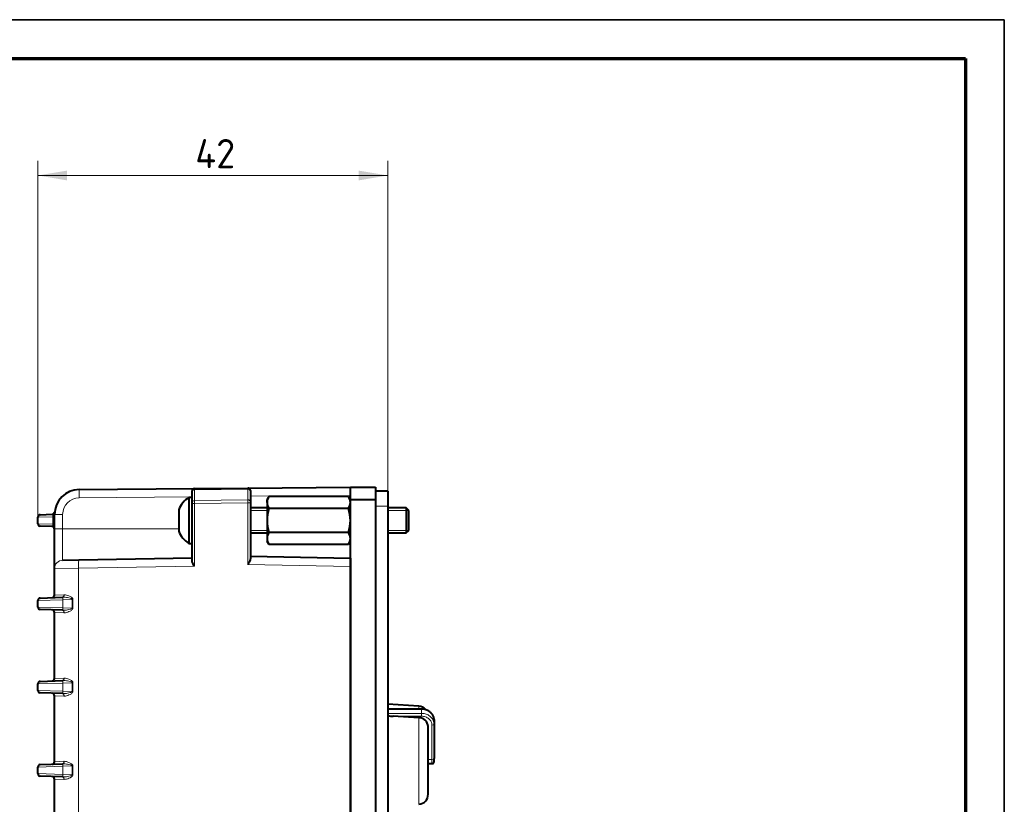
# Model space of a CAD drawing. Header units: millimetres. Extents: x 0 to 420, y -2 to 296.
# Tile 34 of 34: x 302 to 420, y 202 to 296. Entities that reach past the tile are written whole.
import ezdxf
from ezdxf.enums import TextEntityAlignment as Align

# ---------------------------------------------------------------- set-up
doc = ezdxf.new("R2010")
doc.units = ezdxf.units.MM
for name, color, linetype in [('__NAS04_PROGETTI', 7, 'Continuous'), ('_Translation', 7, 'Continuous'), ('Default', 7, 'Continuous'), ('GU000075.00.00', 7, 'Continuous'), ('ME001036.00.04', 7, 'Continuous'), ('ME001049.00.01', 7, 'Continuous'), ('Predefinito', 7, 'Continuous'), ('VI000092', 7, 'Continuous'), ('VI000104', 7, 'Continuous')]:
    doc.layers.add(name, color=color, linetype=linetype)
doc.styles.add('SEACAD_Solid_Edge_ISO', font='txt')
doc.styles.add('SEACAD_Solid_Edge_ISOI', font='seisoi.ttf')
doc.dimstyles.new('ISO', dxfattribs={"dimtxt": 3.5, "dimasz": 3.5, "dimexe": 1.75, "dimexo": 0, "dimgap": 0.875, "dimtad": 1, "dimtxsty": 'SEACAD_Solid_Edge_ISO', "dimblk1": '_SE_FILLED', "dimblk2": '_SE_FILLED', "dimsah": 1, "dimcen": 1.75, "dimadec": 1, "dimazin": 0, "dimtfac": 0.5, "dimtdec": 3, "dimtmove": 0, "dimatfit": 3, "dimfxl": 1, "dimarcsym": 0})

# ---------------------------------------------------------------- blocks, each defined once
blk = doc.blocks.new('DMBLK15')
at = {"layer": 'Default', "linetype": 'Continuous', "lineweight": 18}
for points in [[(307.54, 278.14), (304.04, 277.56), (307.54, 276.97)], [(342.54, 278.14), (342.54, 276.97), (346.04, 277.56)]]:
    blk.add_hatch(color=7, dxfattribs=at).paths.add_polyline_path(points)
at = {"layer": 'Default', "color": 7, "linetype": 'Continuous', "lineweight": 18}
for p, q in [((304.04, 235.76), (304.04, 279.31)), ((346.04, 237.85), (346.04, 279.31)), ((346.04, 277.56), (304.04, 277.56))]:
    blk.add_line(p, q, dxfattribs=at)
at = {"layer": 'Default', "color": 7, "linetype": 'Continuous', "lineweight": 18, "style": 'SEACAD_Solid_Edge_ISOI'}
blk.add_text('42', height=3.5, dxfattribs=at).set_placement((322.93, 281.93), align=Align.TOP_LEFT)
blk = doc.blocks.new('_SE_FILLED')
at = {"color": 0}
blk.add_line((0, 0), (-1, 0), dxfattribs=at)
blk.add_solid([(0, 0), (-1, -0.1665), (-1, 0.1665), (0, 0)], dxfattribs=at)
blk = doc.blocks.new('SE1')
at = {"layer": '__NAS04_PROGETTI', "color": 7, "linetype": 'Continuous', "lineweight": 40}
for p, q in [((349.76, 213.85), (346.04, 214.11)), ((350.08, 213.51), (346.04, 213.51)), ((349.76, 212.47), (346.67, 212.66)), ((351.58, 212.24), (351.58, 211.7)), ((351.58, 211.7), (351.58, 207.59)), ((350.88, 203.28), (350.88, 211.42)), ((350.88, 206.96), (351.33, 206.96)), ((351.58, 207.21), (351.58, 207.59))]:
    blk.add_line(p, q, dxfattribs=at)
at = {"layer": '__NAS04_PROGETTI', "color": 7, "linetype": 'Continuous', "lineweight": 13}
for p, q in [((350.08, 213.48), (346.04, 213.48)), ((346.04, 212.99), (350.08, 212.99)), ((349.76, 213.51), (349.76, 213.85)), ((350.08, 213.51), (350.08, 213.48)), ((350.08, 212.99), (350.08, 213.48)), ((350.08, 212.99), (350.08, 212.66)), ((350.08, 212.66), (346.67, 212.66)), ((349.76, 202.08), (349.76, 212.47)), ((351.33, 207.46), (351.33, 211.57)), ((351.33, 207.46), (350.88, 207.46)), ((351.33, 207.46), (351.33, 206.96))]:
    blk.add_line(p, q, dxfattribs=at)
at = {"layer": '__NAS04_PROGETTI', "color": 7, "linetype": 'Continuous', "lineweight": 40}
for centre, radius, start, end in [((346.81, 228.46), 15.79, 267.185, 269.4878), ((349.68, 212.65), 1.2, 41.2186, 85.9824), ((349.76, 211.35), 1.12, 3.4461, 89.8051), ((351.33, 207.21), 0.25, 270, 0), ((349.68, 203.28), 1.2, 274.0176, 0)]:
    blk.add_arc(centre, radius, start, end, dxfattribs=at)
at = {"layer": '__NAS04_PROGETTI', "color": 7, "linetype": 'Continuous', "lineweight": 13}
for centre in [(351.33, 211.7), (351.33, 207.59)]:
    blk.add_ellipse(centre, major_axis=(0.25, 0), ratio=0.502381, start_param=4.712389, end_param=6.283185, dxfattribs=at)
at = {"layer": '__NAS04_PROGETTI', "color": 7, "linetype": 'Continuous', "lineweight": 40}
blk.add_open_spline([(351.58, 212.26), (351.58, 212.28), (351.58, 212.36), (351.55, 212.51), (351.49, 212.7), (351.39, 212.88), (351.26, 213.04), (351.1, 213.18), (350.92, 213.3), (350.71, 213.4), (350.49, 213.47), (350.28, 213.51), (350.15, 213.51), (350.08, 213.51)], degree=3, knots=[0, 0, 0, 0, 0.023451, 0.121981, 0.220104, 0.318089, 0.417554, 0.516586, 0.617403, 0.717626, 0.81913, 0.919788, 1, 1, 1, 1], dxfattribs=at)
at = {"layer": '__NAS04_PROGETTI', "color": 7, "linetype": 'Continuous', "lineweight": 13}
for points, knots in [([(351.58, 212.24), (351.58, 212.34), (351.57, 212.44), (351.54, 212.53), (351.5, 212.66), (351.43, 212.79), (351.34, 212.91), (351.26, 213.03), (351.14, 213.13), (351.01, 213.22), (350.88, 213.3), (350.73, 213.37), (350.57, 213.41), (350.41, 213.46), (350.25, 213.48), (350.08, 213.48)], [0, 0, 0, 0, 0.146736, 0.146736, 0.146736, 0.361264, 0.361264, 0.361264, 0.574432, 0.574432, 0.574432, 0.787151, 0.787151, 0.787151, 1, 1, 1, 1]), ([(350.08, 212.99), (350.18, 212.99), (350.29, 212.98), (350.39, 212.96), (350.56, 212.93), (350.72, 212.87), (350.86, 212.8), (351.01, 212.72), (351.14, 212.62), (351.24, 212.51), (351.35, 212.4), (351.44, 212.26), (351.49, 212.13), (351.55, 211.99), (351.58, 211.84), (351.58, 211.7)], [0, 0, 0, 0, 0.134068, 0.134068, 0.134068, 0.348544, 0.348544, 0.348544, 0.564912, 0.564912, 0.564912, 0.782635, 0.782635, 0.782635, 1, 1, 1, 1]), ([(351.33, 211.57), (351.33, 211.72), (351.3, 211.86), (351.2, 212.05), (351.17, 212.12), (351.08, 212.24), (351.02, 212.29), (350.85, 212.44), (350.71, 212.52), (350.41, 212.63), (350.24, 212.66), (350.08, 212.66)], [0, 0, 0, 0, 0.25, 0.25, 0.375, 0.375, 0.5, 0.5, 0.75, 0.75, 1, 1, 1, 1])]:
    blk.add_open_spline(points, degree=3, knots=knots, dxfattribs=at)
at = {"layer": 'GU000075.00.00', "color": 7, "linetype": 'Continuous', "lineweight": 40}
for p, q in [((344.54, 239.65), (344.54, 237.85)), ((346.04, 239.65), (344.54, 239.65)), ((346.04, 239.65), (346.04, 237.85)), ((344.54, 237.85), (344.54, 164.45)), ((346.04, 237.85), (346.04, 164.45))]:
    blk.add_line(p, q, dxfattribs=at)
at = {"layer": 'GU000075.00.00', "color": 7, "linetype": 'Continuous', "lineweight": 13}
blk.add_line((346.04, 237.85), (344.54, 237.85), dxfattribs=at)
at = {"layer": 'ME001036.00.04', "color": 7, "linetype": 'Continuous', "lineweight": 40}
for p, q in [((341.54, 240.15), (344.54, 240.15)), ((341.54, 238.65), (341.54, 240.15)), ((344.54, 240.15), (344.54, 238.65)), ((341.54, 163.65), (341.54, 238.65)), ((341.54, 238.65), (344.54, 238.65))]:
    blk.add_line(p, q, dxfattribs=at)
at = {"layer": 'ME001049.00.01', "color": 7, "linetype": 'Continuous', "lineweight": 40}
for p, q in [((309.01, 239.87), (322.83, 239.99)), ((322.83, 239.99), (329.23, 240.04)), ((329.23, 240.04), (341.54, 240.15)), ((322.54, 239.63), (322.54, 239.69)), ((322.54, 238.32), (322.54, 239.63)), ((329.54, 239.74), (329.54, 239.69)), ((329.54, 239.69), (329.54, 238.41)), ((322.54, 238.17), (322.54, 238.32)), ((322.54, 231.36), (322.54, 238.17)), ((329.54, 238.41), (329.54, 238.27)), ((329.54, 238.27), (329.54, 231.58)), ((304.04, 235.76), (304.04, 236.54)), ((304.33, 236.84), (305.76, 236.89)), ((306.04, 235.15), (306.04, 236.87)), ((305.75, 235.41), (304.33, 235.46)), ((306.04, 230.38), (306.04, 235.15)), ((308.95, 231.41), (322.54, 231.65)), ((329.54, 231.85), (341.54, 231.64)), ((341.54, 231.64), (341.54, 230.64)), ((307.02, 231.38), (308.95, 231.41)), ((341.54, 230.64), (341.54, 171.66)), ((306.04, 227.19), (306.04, 230.38)), ((304.33, 226.84), (307, 226.94)), ((304.04, 225.76), (304.04, 226.54)), ((307, 225.37), (304.33, 225.46)), ((306.04, 217.19), (306.04, 225.11)), ((304.04, 215.76), (304.04, 216.54)), ((304.33, 216.84), (307, 216.94)), ((307, 215.37), (304.33, 215.46)), ((306.04, 207.19), (306.04, 215.11)), ((304.33, 206.84), (307, 206.94)), ((304.04, 205.76), (304.04, 206.54)), ((307, 205.37), (304.33, 205.46)), ((306.04, 197.19), (306.04, 205.11))]:
    blk.add_line(p, q, dxfattribs=at)
at = {"layer": 'ME001049.00.01', "color": 7, "linetype": 'Continuous', "lineweight": 13}
for p, q in [((329.23, 239.9), (322.83, 239.84)), ((322.83, 239.84), (322.83, 238.53)), ((329.23, 238.62), (329.23, 239.9)), ((322.54, 238.99), (309, 238.87)), ((341.54, 239.15), (329.54, 239.05)), ((322.83, 238.17), (322.54, 238.17)), ((322.83, 238.53), (329.23, 238.62)), ((329.23, 238.27), (322.83, 238.17)), ((322.83, 238.17), (322.83, 230.66)), ((329.23, 230.86), (329.23, 238.27)), ((329.23, 238.27), (329.54, 238.27)), ((304.04, 236.54), (305.85, 236.6)), ((305.85, 235.7), (305.85, 236.6)), ((305.85, 236.6), (306.04, 236.6)), ((307.02, 236.87), (306.04, 236.87)), ((307.02, 236.87), (307.02, 235.15)), ((304.04, 235.76), (305.85, 235.7)), ((305.85, 235.7), (306.04, 235.7)), ((307.02, 235.15), (306.04, 235.15)), ((320.94, 235.15), (307.02, 235.15)), ((307.02, 235.15), (307.02, 231.38)), ((308.93, 230.42), (306.04, 230.38)), ((307.02, 231.38), (307.02, 231.38)), ((322.83, 230.66), (308.93, 230.42)), ((308.93, 230.42), (308.93, 171.89)), ((341.54, 230.64), (329.23, 230.86)), ((306.04, 230.38), (306.04, 230.38)), ((306.04, 227.19), (307.17, 227.24)), ((307.03, 226.94), (307, 226.94)), ((307.04, 226.64), (307.03, 226.94)), ((307.17, 227.24), (307.2, 227.24)), ((307.04, 226.64), (304.04, 226.54)), ((304.04, 225.76), (307.04, 225.67)), ((307.04, 225.67), (307.03, 225.37)), ((308.18, 226.68), (307.04, 226.64)), ((307.04, 226.64), (307.04, 225.67)), ((307.04, 225.67), (308.18, 225.63)), ((308.18, 225.63), (308.18, 226.68)), ((308.26, 226.68), (308.18, 226.68)), ((308.26, 226.68), (308.26, 225.63)), ((307.17, 225.07), (306.04, 225.11)), ((307, 225.37), (307.03, 225.37)), ((307.2, 225.07), (307.17, 225.07)), ((308.18, 225.63), (308.26, 225.63)), ((307.04, 216.64), (304.04, 216.54)), ((306.04, 217.19), (307.17, 217.24)), ((307.03, 216.94), (307, 216.94)), ((307.04, 216.64), (307.03, 216.94)), ((308.18, 216.68), (307.04, 216.64)), ((307.04, 216.64), (307.04, 215.67)), ((307.17, 217.24), (307.2, 217.24)), ((308.18, 215.63), (308.18, 216.68)), ((308.26, 216.68), (308.18, 216.68)), ((308.26, 216.68), (308.26, 215.63)), ((304.04, 215.76), (307.04, 215.67)), ((307.17, 215.07), (306.04, 215.11)), ((307, 215.37), (307.03, 215.37)), ((307.04, 215.67), (307.03, 215.37)), ((307.04, 215.67), (308.18, 215.63)), ((307.2, 215.07), (307.17, 215.07)), ((308.26, 215.63), (308.18, 215.63)), ((306.04, 207.19), (307.17, 207.24)), ((307.03, 206.94), (307, 206.94)), ((307.04, 206.64), (307.03, 206.94)), ((307.17, 207.24), (307.2, 207.24)), ((307.04, 206.64), (304.04, 206.54)), ((304.04, 205.76), (307.04, 205.67)), ((307.04, 205.67), (307.03, 205.37)), ((308.18, 206.68), (307.04, 206.64)), ((307.04, 206.64), (307.04, 205.67)), ((307.04, 205.67), (308.18, 205.63)), ((308.18, 205.63), (308.18, 206.68)), ((308.26, 206.68), (308.18, 206.68)), ((308.18, 205.63), (308.26, 205.63)), ((308.26, 206.68), (308.26, 205.63)), ((307.17, 205.07), (306.04, 205.11)), ((307, 205.37), (307.03, 205.37)), ((307.2, 205.07), (307.17, 205.07))]:
    blk.add_line(p, q, dxfattribs=at)
at = {"layer": 'ME001049.00.01', "color": 7, "linetype": 'Continuous', "lineweight": 40}
for centre, radius, start, end in [((309.04, 236.87), 3, 90.5, 180), ((322.84, 239.69), 0.3, 90.5, 180), ((329.24, 239.74), 0.3, 0, 90.5), ((304.34, 236.54), 0.3, 92, 180), ((305.75, 237.19), 0.3, 272, 354.3655), ((304.34, 235.76), 0.3, 180, 268), ((305.74, 235.11), 0.3, 0, 88), ((305.74, 227.19), 0.3, 272, 0), ((304.34, 226.54), 0.3, 92, 180), ((304.34, 225.76), 0.3, 180, 268), ((305.74, 225.11), 0.3, 0, 88), ((304.34, 216.54), 0.3, 92, 180), ((305.74, 217.19), 0.3, 272, 0), ((304.34, 215.76), 0.3, 180, 268), ((305.74, 215.11), 0.3, 0, 88), ((304.34, 206.54), 0.3, 92, 180), ((305.74, 207.19), 0.3, 272, 0), ((304.34, 205.76), 0.3, 180, 268), ((305.74, 205.11), 0.3, 0, 88)]:
    blk.add_arc(centre, radius, start, end, dxfattribs=at)
at = {"layer": 'ME001049.00.01', "color": 7, "linetype": 'Continuous', "lineweight": 13}
for centre, radius, start, end in [((309.02, 236.87), 2, 90.5, 180), ((305.04, 236.62), 0.816, 358.3515, 7.7911)]:
    blk.add_arc(centre, radius, start, end, dxfattribs=at)
for centre, major_axis, ratio, start_param, end_param in [((309.02, 238.87), (0.009, -1), 0.017452, 3.141593, 4.712237), ((322.84, 239.63), (0.3, 0), 0.707107, 1.605703, 3.141593), ((322.84, 239.49), (-0.003, 0.5), 0.024374, 0.000085, 0.7857), ((329.24, 239.54), (-0.003, 0.5), 0.024374, 0.000085, 0.7857), ((329.24, 239.69), (-0.3, 0), 0.707107, 3.141593, 4.747296), ((322.84, 238.32), (0.3, 0), 0.707107, 1.605703, 3.141593), ((322.84, 238.17), (-0.004, 0.5), 0.020937, 0.785519, 1.570413), ((329.24, 238.27), (-0.004, 0.5), 0.020937, 0.785519, 1.570413), ((329.24, 238.41), (-0.3, 0), 0.707107, 3.141593, 4.747296), ((305.74, 236.87), (0.3, 0), 0.482878, 5.091353, 6.283185), ((307.04, 230.38), (1, 0), 0.999589, 1.58825, 3.141593), ((307.04, 230.38), (-0.017, 1), 0.997659, 0, 1.553384), ((308.97, 230.42), (-0.017, 1), 0.034894, 0, 1.570187), ((306.99, 227.24), (-0.01, 0.3), 0.620756, 3.141593, 4.690715), ((307.02, 227.24), (0.002, -0.3), 0.612394, 0.046505, 1.566868), ((306.99, 225.07), (0.01, 0.3), 0.620756, 4.734063, 6.283185), ((307.02, 225.07), (0.002, 0.3), 0.612394, 4.716317, 6.236681), ((306.99, 217.24), (-0.01, 0.3), 0.620756, 3.141593, 4.690715), ((307.02, 217.24), (0.002, -0.3), 0.612394, 0.046505, 1.566868), ((306.99, 215.07), (0.01, 0.3), 0.620756, 4.734063, 6.283185), ((307.02, 215.07), (0.002, 0.3), 0.612394, 4.716317, 6.236681), ((306.99, 207.24), (-0.01, 0.3), 0.620756, 3.141593, 4.690715), ((307.02, 207.24), (0.002, -0.3), 0.612394, 0.046505, 1.566868), ((306.99, 205.07), (0.01, 0.3), 0.620756, 4.734063, 6.283185), ((307.02, 205.07), (0.002, 0.3), 0.612394, 4.716317, 6.236681)]:
    blk.add_ellipse(centre, major_axis=major_axis, ratio=ratio, start_param=start_param, end_param=end_param, dxfattribs=at)
for points, knots in [([(305.85, 236.73), (305.84, 236.79), (305.83, 236.83), (305.8, 236.88), (305.78, 236.89), (305.76, 236.89)], [0, 0, 0, 0, 0.5, 0.5, 1, 1, 1, 1]), ([(305.75, 235.41), (305.78, 235.41), (305.8, 235.43), (305.83, 235.5), (305.84, 235.54), (305.85, 235.61), (305.86, 235.66), (305.85, 235.7)], [0, 0, 0, 0, 0.5, 0.5, 0.75, 0.75, 1, 1, 1, 1]), ([(308.18, 226.68), (308.18, 226.69), (308.17, 226.7), (308.16, 226.72), (308.15, 226.73), (308.11, 226.75), (308.09, 226.76), (308.02, 226.79), (307.97, 226.81), (307.82, 226.85), (307.72, 226.87), (307.42, 226.92), (307.22, 226.94), (307.03, 226.94)], [0, 0, 0, 0, 0.03125, 0.03125, 0.0625, 0.0625, 0.125, 0.125, 0.25, 0.25, 0.5, 0.5, 1, 1, 1, 1]), ([(307.2, 227.24), (307.29, 227.24), (307.39, 227.22), (307.58, 227.18), (307.68, 227.14), (307.87, 227.06), (307.97, 227.01), (308.11, 226.91), (308.15, 226.88), (308.23, 226.79), (308.26, 226.74), (308.26, 226.68)], [0, 0, 0, 0, 0.25, 0.25, 0.5, 0.5, 0.75, 0.75, 0.875, 0.875, 1, 1, 1, 1]), ([(307.03, 225.37), (307.22, 225.36), (307.42, 225.38), (307.72, 225.44), (307.82, 225.46), (307.97, 225.5), (308.02, 225.51), (308.09, 225.54), (308.11, 225.55), (308.15, 225.57), (308.16, 225.58), (308.17, 225.6), (308.18, 225.61), (308.18, 225.63)], [0, 0, 0, 0, 0.5, 0.5, 0.75, 0.75, 0.875, 0.875, 0.9375, 0.9375, 0.96875, 0.96875, 1, 1, 1, 1]), ([(308.26, 225.63), (308.26, 225.57), (308.23, 225.51), (308.15, 225.43), (308.11, 225.39), (307.97, 225.3), (307.87, 225.25), (307.68, 225.16), (307.58, 225.13), (307.39, 225.08), (307.29, 225.07), (307.2, 225.07)], [0, 0, 0, 0, 0.125, 0.125, 0.25, 0.25, 0.5, 0.5, 0.75, 0.75, 1, 1, 1, 1]), ([(308.18, 216.68), (308.18, 216.69), (308.17, 216.7), (308.16, 216.72), (308.15, 216.73), (308.11, 216.75), (308.09, 216.76), (308.02, 216.79), (307.97, 216.81), (307.82, 216.85), (307.72, 216.87), (307.42, 216.92), (307.22, 216.94), (307.03, 216.94)], [0, 0, 0, 0, 0.03125, 0.03125, 0.0625, 0.0625, 0.125, 0.125, 0.25, 0.25, 0.5, 0.5, 1, 1, 1, 1]), ([(307.2, 217.24), (307.29, 217.24), (307.39, 217.22), (307.58, 217.18), (307.68, 217.14), (307.87, 217.06), (307.97, 217.01), (308.11, 216.91), (308.15, 216.88), (308.23, 216.79), (308.26, 216.74), (308.26, 216.68)], [0, 0, 0, 0, 0.25, 0.25, 0.5, 0.5, 0.75, 0.75, 0.875, 0.875, 1, 1, 1, 1]), ([(307.03, 215.37), (307.22, 215.36), (307.42, 215.38), (307.72, 215.44), (307.82, 215.46), (307.97, 215.5), (308.02, 215.51), (308.09, 215.54), (308.11, 215.55), (308.15, 215.57), (308.16, 215.58), (308.17, 215.6), (308.18, 215.61), (308.18, 215.63)], [0, 0, 0, 0, 0.5, 0.5, 0.75, 0.75, 0.875, 0.875, 0.9375, 0.9375, 0.96875, 0.96875, 1, 1, 1, 1]), ([(308.26, 215.63), (308.26, 215.57), (308.23, 215.51), (308.15, 215.43), (308.11, 215.39), (307.97, 215.3), (307.87, 215.25), (307.68, 215.16), (307.58, 215.13), (307.39, 215.08), (307.29, 215.07), (307.2, 215.07)], [0, 0, 0, 0, 0.125, 0.125, 0.25, 0.25, 0.5, 0.5, 0.75, 0.75, 1, 1, 1, 1]), ([(308.18, 206.68), (308.18, 206.69), (308.17, 206.7), (308.16, 206.72), (308.15, 206.73), (308.11, 206.75), (308.09, 206.76), (308.02, 206.79), (307.97, 206.81), (307.82, 206.85), (307.72, 206.87), (307.42, 206.92), (307.22, 206.94), (307.03, 206.94)], [0, 0, 0, 0, 0.03125, 0.03125, 0.0625, 0.0625, 0.125, 0.125, 0.25, 0.25, 0.5, 0.5, 1, 1, 1, 1]), ([(307.2, 207.24), (307.29, 207.24), (307.39, 207.22), (307.58, 207.18), (307.68, 207.14), (307.87, 207.06), (307.97, 207.01), (308.11, 206.91), (308.15, 206.88), (308.23, 206.79), (308.26, 206.74), (308.26, 206.68)], [0, 0, 0, 0, 0.25, 0.25, 0.5, 0.5, 0.75, 0.75, 0.875, 0.875, 1, 1, 1, 1]), ([(307.03, 205.37), (307.22, 205.36), (307.42, 205.38), (307.72, 205.44), (307.82, 205.46), (307.97, 205.5), (308.02, 205.51), (308.09, 205.54), (308.11, 205.55), (308.15, 205.57), (308.16, 205.58), (308.17, 205.6), (308.18, 205.61), (308.18, 205.63)], [0, 0, 0, 0, 0.5, 0.5, 0.75, 0.75, 0.875, 0.875, 0.9375, 0.9375, 0.96875, 0.96875, 1, 1, 1, 1]), ([(308.26, 205.63), (308.26, 205.57), (308.23, 205.51), (308.15, 205.43), (308.11, 205.39), (307.97, 205.3), (307.87, 205.25), (307.68, 205.16), (307.58, 205.13), (307.39, 205.08), (307.29, 205.07), (307.2, 205.07)], [0, 0, 0, 0, 0.125, 0.125, 0.25, 0.25, 0.5, 0.5, 0.75, 0.75, 1, 1, 1, 1])]:
    blk.add_open_spline(points, degree=3, knots=knots, dxfattribs=at)
at = {"layer": 'ME001049.00.01', "color": 7, "linetype": 'Continuous', "lineweight": 40}
for points, knots in [([(329.54, 231.58), (329.54, 231.53), (329.52, 231.47), (329.48, 231.35), (329.46, 231.29), (329.37, 231.11), (329.3, 230.98), (329.23, 230.86)], [0, 0, 0, 0, 0.25, 0.25, 0.5, 0.5, 1, 1, 1, 1]), ([(322.83, 230.66), (322.76, 230.78), (322.69, 230.9), (322.58, 231.14), (322.54, 231.26), (322.54, 231.36)], [0, 0, 0, 0, 0.5, 0.5, 1, 1, 1, 1])]:
    blk.add_open_spline(points, degree=3, knots=knots, dxfattribs=at)
at = {"layer": 'VI000092', "color": 7, "linetype": 'Continuous', "lineweight": 40}
for p, q in [((341.3, 239.04), (331.77, 239.04)), ((331.54, 238.32), (331.54, 238.65)), ((331.54, 238.32), (331.54, 236.15)), ((341.3, 237.6), (331.77, 237.6)), ((348.24, 237.65), (346.04, 237.65)), ((348.24, 237.65), (348.24, 234.65)), ((348.54, 237.35), (348.24, 237.65)), ((348.54, 234.95), (348.54, 237.35)), ((331.54, 236.15), (331.54, 233.99)), ((331.54, 233.99), (331.54, 233.65)), ((341.3, 234.71), (331.77, 234.71)), ((346.04, 234.65), (348.24, 234.65)), ((348.24, 234.65), (348.54, 234.95)), ((341.3, 233.27), (331.77, 233.27))]:
    blk.add_line(p, q, dxfattribs=at)
at = {"layer": 'VI000092', "color": 7, "linetype": 'Continuous', "lineweight": 20}
for p, q in [((348.54, 237.35), (346.04, 237.35)), ((348.54, 234.96), (346.04, 234.96))]:
    blk.add_line(p, q, dxfattribs=at)
at = {"layer": 'VI000092', "color": 7, "linetype": 'Continuous', "lineweight": 40}
for centre, radius, start, end in [((336.04, 236.15), 5.15, 145.8908, 150.9454), ((337.04, 236.15), 5.15, 29.0546, 34.1092), ((336.04, 236.15), 4.5, 161.2917, 180), ((337.04, 236.15), 4.5, 0, 18.7083), ((336.04, 236.15), 4.5, 180, 198.7083), ((337.04, 236.15), 4.5, 341.2917, 0), ((336.04, 236.15), 5.15, 209.0546, 214.1092), ((337.04, 236.15), 5.15, 325.8908, 330.9454)]:
    blk.add_arc(centre, radius, start, end, dxfattribs=at)
for centre, major_axis, start_param, end_param in [((336.04, 238.32), (-4.5, 0), 5.956664, 6.283185), ((337.04, 238.32), (-4.5, 0), 3.141593, 3.468114), ((336.04, 238.32), (4.5, 0), 3.141593, 3.468114), ((337.04, 238.32), (4.5, 0), 5.956664, 6.283185), ((336.04, 233.99), (-4.5, 0), 5.956664, 6.283185), ((336.04, 233.99), (4.5, 0), 3.141593, 3.468114), ((337.04, 233.99), (-4.5, 0), 3.141593, 3.468114), ((337.04, 233.99), (4.5, 0), 5.956664, 6.283185)]:
    blk.add_ellipse(centre, major_axis=major_axis, ratio=0.5, start_param=start_param, end_param=end_param, dxfattribs=at)
at = {"layer": 'VI000104', "color": 7, "linetype": 'Continuous', "lineweight": 40}
for p, q in [((322.16, 238.9), (322.16, 233.4)), ((322.54, 238.9), (322.16, 238.9)), ((331.54, 237.65), (329.54, 237.65)), ((320.94, 237.39), (320.94, 234.91)), ((329.54, 234.65), (331.54, 234.65)), ((322.16, 233.4), (322.54, 233.4))]:
    blk.add_line(p, q, dxfattribs=at)
at = {"layer": 'VI000104', "color": 7, "linetype": 'Continuous', "lineweight": 13}
blk.add_line((320.95, 234.86), (320.95, 237.45), dxfattribs=at)
at = {"layer": 'VI000104', "color": 7, "linetype": 'Continuous', "lineweight": 20}
for p, q in [((331.54, 237.35), (329.54, 237.35)), ((331.54, 234.96), (329.54, 234.96))]:
    blk.add_line(p, q, dxfattribs=at)
at = {"layer": 'VI000104', "color": 7, "linetype": 'Continuous', "lineweight": 40}
for centre, radius, start, end in [((323.74, 236.35), 3, 121.8577, 158.5959), ((321.09, 237.39), 0.15, 158.5959, 180), ((321.09, 234.91), 0.15, 180, 201.4041), ((323.74, 235.95), 3, 201.4041, 238.1423)]:
    blk.add_arc(centre, radius, start, end, dxfattribs=at)

msp = doc.modelspace()

# ---------------------------------------------------------------- linework, layer by layer
at = {"layer": '_Translation', "color": 7, "linetype": 'Continuous', "lineweight": 70}
for p, q in [((5.345, 291.597), (415.345, 291.597)), ((415.345, 291.597), (415.345, 5.051))]:
    msp.add_line(p, q, dxfattribs=at)
at = {"layer": 'Predefinito', "color": 7, "linetype": 'Continuous', "lineweight": 35}
for p, q in [((0.74, 296.257), (420.012, 296.257)), ((420.012, 296.257), (420.012, -0.008))]:
    msp.add_line(p, q, dxfattribs=at)

# ---------------------------------------------------------------- block references
at = {"layer": 'Default'}
msp.add_blockref('SE1', (0, 0), dxfattribs=at)

# ---------------------------------------------------------------- dimensions: what is measured, and where the dimension line sits
at = {"layer": 'Default', "color": 7, "linetype": 'Continuous', "lineweight": 18}
dim = msp.add_linear_dim(base=(304.037, 277.556), p1=(346.037, 237.852), p2=(304.037, 235.762), text='\\A1;<>', dimstyle='ISO', dxfattribs=at)
dim.commit()
dim.dimension.update_dxf_attribs({"geometry": 'DMBLK15', "text_midpoint": (325.037, 277.556), "dimtype": 160})

doc.saveas('drawing.dxf')
